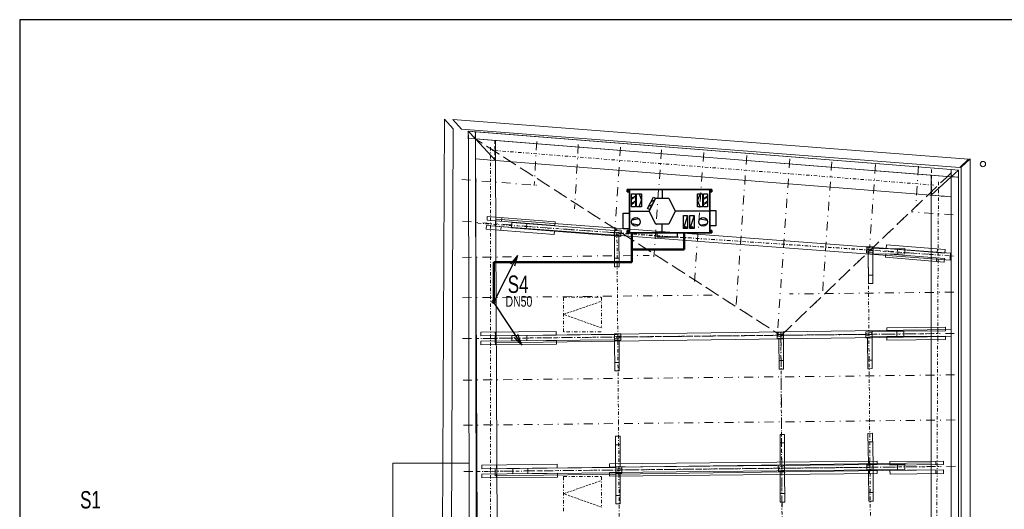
# Model space of a CAD drawing. Header units: millimetres. Extents: x 28262 to 240133, y -152087 to 56534.
# Tile 16 of 107: x 87129 to 109201, y -68806 to -57829. Entities that reach past the tile are written whole.
import ezdxf

# ---------------------------------------------------------------- set-up
doc = ezdxf.new("R2010")
doc.units = ezdxf.units.MM
doc.header["$MEASUREMENT"] = 0
for name, pattern in [('Čerchovaná', [450, 200, -117.5, 15, -117.5]), ('Čerchovaná S', [175, 75, -42.5, 15, -42.5]), ('čárkovaná 3', [75, 50, -25]), ('Čárkovaná S', [125, 75, -50])]:
    doc.linetypes.add(name, pattern=pattern)
doc.layers.get('0').update_dxf_attribs({"lineweight": 9})
for name, color, linetype, lineweight in [('--KANAL', 6, 'Continuous', 50), ('--KANAL_POPIS', 7, 'Continuous', 25), ('--písmo', 7, 'Continuous', 25), ('9._POHLED ZÁPADNÍ_1_2D prvky - obecné', 7, 'Continuous', 9), ('9._POHLED ZÁPADNÍ_1_Konstrukce - krov', 9, 'Continuous', 9), ('9._POHLED ZÁPADNÍ_1_Konstrukce - nosné', 9, 'Continuous', 9), ('9._POHLED ZÁPADNÍ_1_Kresby a obrázky', 7, 'Continuous', 9), ('9._POHLED ZÁPADNÍ_1_Nové_Konstrukce - krov', 9, 'Continuous', 9), ('9._POHLED ZÁPADNÍ_1_Nové_Konstrukce - nosné', 7, 'Continuous', 9), ('9._POHLED ZÁPADNÍ_1_Nové_Kresby a obrázky', 9, 'Continuous', 9), ('9._POHLED ZÁPADNÍ_1_Nové_VÝTAH VAR 1', 7, 'Continuous', 9), ('9._POHLED ZÁPADNÍ_1_TZB - elektroinstalace', 7, 'Continuous', 9), ('9._POHLED ZÁPADNÍ_1_Výplně – Řezové', 7, 'Continuous', 9)]:
    doc.layers.add(name, color=color, linetype=linetype, lineweight=lineweight)
doc.styles.add('styl2', font='ARIALUNI.ttf', dxfattribs={"width": 0.7, "height": 30})
doc.styles.add('styl3', font='arial.ttf', dxfattribs={"width": 0.7, "height": 250})

msp = doc.modelspace()

# ---------------------------------------------------------------- linework, layer by layer
at = {"layer": '--KANAL'}
for p, q in [((100851, -62606), (100851, -63267)), ((102021, -62606), (102021, -62983)), ((102021, -62983), (100851, -62983)), ((100851, -63267), (97756, -63267)), ((97756, -64118), (97756, -63267))]:
    msp.add_line(p, q, dxfattribs=at)
msp.add_circle((97752, -64150), 25, dxfattribs=at)
at = {"layer": '--KANAL_POPIS'}
for p, q in [((100922, -61784), (100850, -61856)), ((101012, -61733), (101066, -61878)), ((101534, -61636), (101534, -61830)), ((102380, -61733), (102326, -61878)), ((102542, -61784), (102470, -61856)), ((100922, -61900), (100850, -61972)), ((101012, -62024), (101066, -61878)), ((101292, -61989), (101239, -62006)), ((101345, -61886), (101292, -61903)), ((102380, -62024), (102326, -61878)), ((102542, -61900), (102470, -61972)), ((100796, -62121), (101243, -62121)), ((102596, -62121), (101825, -62121)), ((102101, -62218), (102011, -62509)), ((102245, -62218), (102155, -62509)), ((101010, -62294), (100855, -62320)), ((101010, -62432), (100855, -62406)), ((101534, -62606), (101534, -62412)), ((102383, -62294), (102538, -62320)), ((102383, -62432), (102538, -62406)), ((100851, -62606), (100851, -62656)), ((102021, -62606), (102021, -62656)), ((102069, -62482), (102044, -62482)), ((102056, -62469), (102056, -62494)), ((102213, -62482), (102188, -62482)), ((97772, -64129), (98287, -63113)), ((98287, -63113), (98131, -63311)), ((98287, -63113), (98221, -63356)), ((97756, -64176), (98388, -65124)), ((98388, -65124), (98209, -64946)), ((98388, -65124), (98293, -64890))]:
    msp.add_line(p, q, dxfattribs=at)
for centre, radius in [((100770, -61661), 5), ((102622, -61661), 5), ((100886, -61820), 13), ((100886, -61936), 13), ((101266, -61998), 7), ((101318, -61894), 7), ((102506, -61820), 13), ((102506, -61936), 13), ((100942, -62363), 97), ((102451, -62363), 97), ((100770, -62581), 5), ((102056, -62482), 18), ((102200, -62482), 18), ((102622, -62581), 5)]:
    msp.add_circle(centre, radius, dxfattribs=at)
for points in [[(100745, -61686), (100745, -61636), (100795, -61636), (100795, -61686)], [(100795, -61686), (100795, -61686), (100795, -61636)], [(102596, -61636), (102596, -62606), (100796, -62606), (100796, -61636)], [(102596, -61636), (102596, -62606), (100796, -62606), (100796, -61636)], [(100796, -62606), (100796, -61636), (100796, -61636), (100796, -62606)], [(102596, -61636), (100796, -61636), (100796, -61636), (102596, -61636)], [(100931, -61733), (100931, -62024), (100841, -62024), (100841, -61733)], [(100958, -62024), (100958, -61733), (101066, -61733), (101066, -62024)], [(102434, -61733), (102434, -62024), (102326, -62024), (102326, -61733)], [(102551, -61733), (102551, -62024), (102461, -62024), (102461, -61733)], [(102596, -61636), (102596, -62606), (102596, -62606), (102596, -61636)], [(102647, -61636), (102647, -61686), (102597, -61686), (102597, -61636)], [(102597, -61636), (102597, -61636), (102597, -61686)], [(101380, -61827), (101248, -62087), (101204, -62065), (101336, -61805)], [(100796, -62514), (100656, -62514), (100656, -62164), (100796, -62164)], [(102101, -62218), (102101, -62509), (102011, -62509), (102011, -62218)], [(102245, -62218), (102245, -62509), (102155, -62509), (102155, -62218)], [(102596, -62104), (102736, -62104), (102736, -62454), (102596, -62454)], [(100745, -62606), (100745, -62556), (100795, -62556), (100795, -62606)], [(100795, -62606), (100795, -62606), (100795, -62556)], [(102596, -62606), (100796, -62606), (100796, -62606), (102596, -62606)], [(101871, -62606), (101871, -62706), (101421, -62706), (101421, -62606)], [(102647, -62556), (102647, -62606), (102597, -62606), (102597, -62556)], [(102597, -62556), (102597, -62556), (102597, -62606)]]:
    msp.add_3dface(points, dxfattribs=at)
for points, invisible_edges in [([(100783, -61636), (100745, -61636), (100795, -61636)], 12), ([(100783, -61686), (100745, -61686), (100795, -61686)], 12), ([(100783, -61636), (100795, -61636), (100795, -61636)], 5), ([(100783, -61686), (100795, -61686), (100795, -61686)], 5), ([(102609, -61636), (102647, -61636), (102597, -61636)], 12), ([(102609, -61636), (102597, -61636), (102597, -61636)], 5), ([(102609, -61686), (102647, -61686), (102597, -61686)], 12), ([(102609, -61686), (102597, -61686), (102597, -61686)], 5), ([(101825, -62121), (101243, -62121), (101389, -61830)], 13), ([(101825, -62121), (101389, -61830), (101534, -61830)], 13), ([(101825, -62121), (101534, -61830), (101680, -61830)], 5), ([(101825, -62121), (101389, -62412), (101243, -62121)], 13), ([(101825, -62121), (101680, -62412), (101389, -62412)], 12), ([(100783, -62556), (100745, -62556), (100795, -62556)], 12), ([(100783, -62606), (100745, -62606), (100795, -62606)], 12), ([(100783, -62556), (100795, -62556), (100795, -62556)], 5), ([(100783, -62606), (100795, -62606), (100795, -62606)], 5), ([(102609, -62556), (102647, -62556), (102597, -62556)], 12), ([(102609, -62556), (102597, -62556), (102597, -62556)], 5), ([(102609, -62606), (102647, -62606), (102597, -62606)], 12), ([(102609, -62606), (102597, -62606), (102597, -62606)], 5)]:
    msp.add_3dface(points, dxfattribs=dict(at, invisible_edges=invisible_edges))
at = {"layer": '--písmo'}
for p, q in [((129129, -57829), (87129, -57829)), ((87129, -57829), (87129, -87529))]:
    msp.add_line(p, q, dxfattribs=at)
for p, q in [((97347, -60501), (97186, -60328)), ((97186, -60328), (97187, -60488)), ((97186, -60328), (97347, -60501)), ((97346, -60340), (97186, -60328)), ((97347, -60501), (97186, -60328)), ((97186, -60328), (97187, -60488)), ((97186, -60328), (97347, -60501)), ((97346, -60340), (97186, -60328)), ((97347, -60501), (97346, -60340)), ((108013, -61188), (97346, -60340)), ((97346, -60340), (97347, -60501)), ((97347, -60501), (97346, -60340)), ((97187, -60488), (97347, -60501)), ((97187, -60488), (97204, -70235)), ((97347, -60501), (97187, -60488)), ((97187, -60488), (97347, -60501)), ((97187, -60488), (97204, -70235)), ((97347, -60501), (97187, -60488)), ((97346, -60501), (97798, -60988)), ((97796, -60537), (97346, -60501)), ((97798, -60988), (97346, -60501)), ((97346, -60501), (97348, -60952)), ((97347, -60501), (108013, -61349)), ((97364, -70235), (97347, -60501)), ((97364, -70235), (97347, -60501)), ((107562, -61313), (97796, -60537)), ((97796, -60537), (97798, -60988)), ((97798, -60988), (97796, -60537)), ((97348, -60952), (97388, -70254)), ((97798, -60988), (97348, -60952)), ((97348, -60952), (97798, -60988)), ((97798, -60988), (107562, -61765)), ((97838, -70299), (97798, -60988)), ((107562, -61313), (107562, -61765)), ((108012, -61349), (107562, -61313)), ((107562, -61765), (107562, -61313)), ((107562, -61765), (108012, -61349)), ((108012, -61349), (107562, -61765)), ((108012, -61800), (108012, -61349)), ((108013, -61188), (108013, -61349)), ((108173, -61201), (108013, -61188)), ((108013, -61349), (108013, -61188)), ((108173, -61201), (108013, -61188)), ((108013, -61188), (108013, -61349)), ((108013, -61349), (108173, -61201)), ((108173, -61201), (108013, -61349)), ((108013, -61349), (108173, -61201)), ((108173, -61201), (108013, -61349)), ((108013, -61349), (108173, -61362)), ((108013, -61349), (108173, -61362)), ((108013, -61349), (108013, -74819)), ((108173, -61362), (108013, -61349)), ((108173, -61362), (108173, -61201)), ((108173, -61362), (108173, -61201)), ((108173, -74819), (108173, -61362)), ((107562, -61765), (108012, -61800)), ((107562, -61765), (107563, -71372)), ((108012, -61800), (107562, -61765)), ((108013, -71371), (108012, -61800)), ((97802, -62298), (97790, -62457)), ((97790, -62457), (107985, -63221)), ((107997, -63062), (97802, -62298)), ((100470, -62539), (100461, -62679)), ((100461, -62679), (100601, -62688)), ((100610, -62548), (100470, -62539)), ((100601, -62688), (100610, -62548)), ((106120, -62915), (106111, -63055)), ((106111, -63055), (106251, -63064)), ((106260, -62924), (106120, -62915)), ((106251, -63064), (106260, -62924)), ((107985, -63221), (107997, -63062)), ((108010, -64774), (97788, -64915)), ((100605, -64873), (100465, -64874)), ((100465, -64874), (100466, -65014)), ((100606, -65013), (100605, -64873)), ((104248, -64833), (104108, -64835)), ((104108, -64835), (104109, -64975)), ((104249, -64973), (104248, -64833)), ((106234, -64822), (106094, -64824)), ((106094, -64824), (106095, -64963)), ((106235, -64962), (106234, -64822)), ((108012, -64934), (108010, -64774)), ((97788, -64915), (97790, -65075)), ((97790, -65075), (108012, -64934)), ((100466, -65014), (100606, -65013)), ((104109, -64975), (104249, -64973)), ((106095, -64963), (106235, -64962)), ((107562, -67761), (97788, -67895)), ((97788, -67895), (97790, -68055)), ((97790, -68055), (107562, -67921)), ((100629, -67854), (100489, -67856)), ((100489, -67856), (100490, -67996)), ((100630, -67994), (100629, -67854)), ((104275, -67814), (104135, -67816)), ((104135, -67816), (104137, -67956)), ((104137, -67956), (104277, -67954)), ((104277, -67954), (104275, -67814)), ((106256, -67793), (106116, -67794)), ((106116, -67794), (106118, -67934)), ((106118, -67934), (106258, -67933)), ((106258, -67933), (106256, -67793)), ((107562, -67921), (107562, -67761)), ((100490, -67996), (100630, -67994))]:
    msp.add_line(p, q)
at = {"layer": '9._POHLED ZÁPADNÍ_1_2D prvky - obecné', "linetype": 'Čerchovaná'}
for p, q in [((104194, -64912), (97346, -60501)), ((104194, -64912), (107895, -61371)), ((104257, -75058), (104194, -64912))]:
    msp.add_line(p, q, dxfattribs=at)
at = {"layer": '9._POHLED ZÁPADNÍ_1_Konstrukce - krov', "linetype": 'Čerchovaná'}
for p, q in [((97328, -60489), (104194, -64912)), ((98720, -60558), (98664, -61544)), ((99651, -60626), (99569, -62066)), ((100600, -60685), (100464, -62600)), ((101515, -60747), (101345, -63148)), ((102462, -60809), (102255, -63722)), ((103427, -60876), (103186, -64275)), ((104393, -60950), (104118, -64825)), ((105334, -61012), (105122, -64004)), ((106313, -61077), (106180, -62954)), ((107278, -61112), (107218, -61959)), ((108016, -61255), (104203, -64904)), ((97038, -61414), (98749, -61544)), ((108056, -62205), (107118, -62135)), ((97059, -62348), (100406, -62602)), ((97055, -63158), (101237, -63114)), ((108064, -63129), (106219, -62992)), ((97055, -64063), (102730, -64003)), ((108071, -63937), (104388, -63978)), ((108079, -64862), (104192, -64906)), ((97059, -64980), (104192, -64905)), ((97068, -65910), (104200, -65835)), ((108087, -65792), (104200, -65836)), ((97077, -66920), (104210, -66845)), ((108096, -66802), (104210, -66846)), ((97086, -67961), (104206, -67885)), ((108106, -67842), (104228, -67886))]:
    msp.add_line(p, q, dxfattribs=at)
at = {"layer": '9._POHLED ZÁPADNÍ_1_Konstrukce - krov', "linetype": 'Čerchovaná S'}
for p, q in [((97681, -60688), (97681, -70339)), ((107622, -61538), (97721, -60757)), ((107725, -61466), (107675, -71575)), ((97398, -62392), (107824, -63111)), ((100517, -62590), (100597, -72507)), ((100536, -62618), (106112, -62985)), ((106149, -62919), (106233, -73220)), ((97349, -64978), (107715, -64866)), ((104191, -64824), (104258, -75140)), ((104259, -64903), (106095, -64884)), ((100566, -64942), (104099, -64904)), ((97376, -67959), (107742, -67847)), ((100593, -67923), (104127, -67885)), ((104286, -67884), (106119, -67864))]:
    msp.add_line(p, q, dxfattribs=at)
at = {"layer": '9._POHLED ZÁPADNÍ_1_Konstrukce - krov', "linetype": 'Continuous'}
for p, q in [((97605, -62322), (97611, -62240)), ((97611, -62240), (99131, -62364)), ((97588, -62524), (97595, -62442)), ((97595, -62442), (99115, -62566)), ((99124, -62446), (97605, -62322)), ((97938, -62267), (97931, -62349)), ((98151, -62497), (98161, -62377)), ((98161, -62377), (100460, -62553)), ((98495, -62403), (98486, -62523)), ((99131, -62364), (99124, -62446)), ((99131, -62364), (99124, -62446)), ((99108, -62648), (97588, -62524)), ((97922, -62469), (97915, -62551)), ((100451, -62673), (98151, -62497)), ((99115, -62566), (99108, -62648)), ((99115, -62566), (99108, -62648)), ((100460, -62553), (100451, -62673)), ((100470, -62539), (100461, -62679)), ((100461, -62679), (100561, -62678)), ((100461, -62679), (100601, -62688)), ((100464, -63369), (100461, -62679)), ((100610, -62548), (100470, -62539)), ((100561, -62678), (100564, -63369)), ((100601, -62688), (100610, -62548)), ((106561, -62876), (106555, -62956)), ((106561, -62876), (106555, -62956)), ((107873, -62984), (106561, -62876)), ((106120, -62915), (106111, -63055)), ((106111, -63055), (106251, -63064)), ((106260, -62924), (106120, -62915)), ((106151, -63055), (106251, -63054)), ((106154, -63745), (106151, -63055)), ((106251, -63064), (106260, -62924)), ((106251, -63054), (106254, -63745)), ((106970, -62961), (106258, -62969)), ((106258, -62969), (106260, -63089)), ((106260, -63089), (106972, -63081)), ((106545, -63075), (106538, -63155)), ((106545, -63075), (106538, -63155)), ((107857, -63183), (106545, -63075)), ((106555, -62956), (107867, -63063)), ((106809, -62963), (106811, -63083)), ((106972, -63081), (106970, -62961)), ((107702, -62970), (107696, -63049)), ((107867, -63063), (107873, -62984)), ((100463, -63177), (100563, -63177)), ((106538, -63155), (107850, -63263)), ((107686, -63169), (107679, -63249)), ((107850, -63263), (107857, -63183)), ((100564, -63369), (100464, -63369)), ((106153, -63553), (106253, -63553)), ((106254, -63745), (106154, -63745)), ((97463, -64833), (99158, -64816)), ((97464, -64916), (97463, -64833)), ((97791, -64830), (97792, -64912)), ((98159, -64909), (100465, -64885)), ((99158, -64816), (99158, -64899)), ((99158, -64816), (99158, -64899)), ((100605, -64873), (100465, -64874)), ((100465, -64874), (100466, -65014)), ((100465, -64885), (100466, -65004)), ((100606, -65013), (100605, -64873)), ((104248, -64833), (104108, -64835)), ((104108, -64835), (104109, -64975)), ((104249, -64973), (104248, -64833)), ((106234, -64822), (106094, -64824)), ((106094, -64824), (106095, -64963)), ((106235, -64962), (106234, -64822)), ((106951, -64814), (106239, -64822)), ((106239, -64822), (106240, -64942)), ((107882, -64722), (106565, -64735)), ((106565, -64735), (106566, -64815)), ((106565, -64735), (106566, -64815)), ((106566, -64815), (107882, -64802)), ((106790, -64816), (106791, -64936)), ((106952, -64934), (106951, -64814)), ((107710, -64723), (107711, -64803)), ((107882, -64802), (107882, -64722)), ((99158, -64899), (97464, -64916)), ((97465, -65036), (99160, -65019)), ((97466, -65118), (97465, -65036)), ((99161, -65101), (97466, -65118)), ((97793, -65032), (97794, -65115)), ((98160, -65029), (98159, -64909)), ((100466, -65004), (98160, -65029)), ((98494, -64906), (98496, -65026)), ((99160, -65019), (99161, -65101)), ((99160, -65019), (99161, -65101)), ((100466, -65014), (100606, -65013)), ((100468, -65704), (100466, -65014)), ((100466, -65014), (100566, -65014)), ((100566, -65014), (100568, -65704)), ((104109, -64975), (104249, -64973)), ((104149, -64974), (104249, -64973)), ((104152, -65664), (104149, -64974)), ((104249, -64973), (104252, -65664)), ((106095, -64963), (106235, -64962)), ((106138, -65653), (106135, -64962)), ((106135, -64962), (106235, -64962)), ((106235, -64962), (106238, -65652)), ((106240, -64942), (106952, -64934)), ((107884, -64922), (106567, -64935)), ((106567, -64935), (106568, -65015)), ((106567, -64935), (106568, -65015)), ((106568, -65015), (107884, -65002)), ((107712, -64923), (107713, -65003)), ((107884, -65002), (107884, -64922)), ((100468, -65512), (100568, -65512)), ((104151, -65472), (104251, -65472)), ((106137, -65461), (106237, -65460)), ((100568, -65704), (100468, -65704)), ((104252, -65664), (104152, -65664)), ((106238, -65652), (106138, -65653)), ((100488, -67165), (100488, -67856)), ((100588, -67165), (100488, -67165)), ((100588, -67856), (100588, -67165)), ((104174, -67126), (104176, -67816)), ((104274, -67126), (104174, -67126)), ((104276, -67816), (104274, -67126)), ((106245, -67102), (106145, -67104)), ((106145, -67104), (106158, -67795)), ((106149, -67296), (106249, -67294)), ((106258, -67793), (106245, -67102)), ((100488, -67358), (100588, -67357)), ((104174, -67318), (104274, -67318)), ((106350, -67723), (100350, -67783)), ((106350, -67723), (100350, -67783)), ((106178, -67725), (106179, -67805)), ((106178, -67725), (106179, -67805)), ((106351, -67803), (106350, -67723)), ((106351, -67803), (106350, -67723)), ((107836, -67723), (106636, -67735)), ((106636, -67735), (106637, -67815)), ((106636, -67735), (106637, -67815)), ((107664, -67725), (107665, -67805)), ((107836, -67803), (107836, -67723)), ((97486, -67813), (99180, -67797)), ((97487, -67896), (97486, -67813)), ((99181, -67879), (97487, -67896)), ((97814, -67810), (97815, -67893)), ((98182, -67890), (100489, -67866)), ((98184, -68010), (98182, -67890)), ((98518, -67887), (98520, -68007)), ((99180, -67797), (99181, -67879)), ((99180, -67797), (99181, -67879)), ((100350, -67783), (100351, -67863)), ((100350, -67783), (100351, -67863)), ((100350, -67783), (100351, -67863)), ((100350, -67783), (100351, -67863)), ((100351, -67863), (106351, -67803)), ((100351, -67863), (106351, -67803)), ((106352, -67923), (100352, -67983)), ((106352, -67923), (100352, -67983)), ((100488, -67856), (100588, -67856)), ((100629, -67854), (100489, -67856)), ((100489, -67856), (100490, -67996)), ((100489, -67866), (100490, -67986)), ((100630, -67994), (100629, -67854)), ((104275, -67814), (104135, -67816)), ((104135, -67816), (104137, -67956)), ((104137, -67956), (104277, -67954)), ((104176, -67816), (104276, -67816)), ((104177, -67955), (104277, -67954)), ((104179, -68645), (104177, -67955)), ((104277, -67954), (104275, -67814)), ((104277, -67954), (104279, -68645)), ((106256, -67793), (106116, -67794)), ((106116, -67794), (106118, -67934)), ((106118, -67934), (106258, -67933)), ((106158, -67795), (106258, -67793)), ((106162, -68623), (106160, -67933)), ((106160, -67933), (106260, -67933)), ((106180, -67925), (106181, -68005)), ((106180, -67925), (106181, -68005)), ((106258, -67933), (106256, -67793)), ((106970, -67795), (106258, -67803)), ((106258, -67803), (106259, -67923)), ((106259, -67923), (106972, -67915)), ((106260, -67933), (106262, -68623)), ((106353, -68003), (106352, -67923)), ((106353, -68003), (106352, -67923)), ((106637, -67815), (107836, -67803)), ((107838, -67923), (106638, -67935)), ((106638, -67935), (106639, -68015)), ((106638, -67935), (106639, -68015)), ((106809, -67797), (106810, -67917)), ((106972, -67915), (106970, -67795)), ((107666, -67925), (107667, -68005)), ((107838, -68003), (107838, -67923)), ((97488, -68016), (99182, -67999)), ((97489, -68099), (97488, -68016)), ((99183, -68082), (97489, -68099)), ((97816, -68013), (97817, -68095)), ((100490, -67986), (98184, -68010)), ((99182, -67999), (99183, -68082)), ((99182, -67999), (99183, -68082)), ((100352, -67983), (100353, -68063)), ((100352, -67983), (100353, -68063)), ((100352, -67983), (100353, -68063)), ((100352, -67983), (100353, -68063)), ((100353, -68063), (106353, -68003)), ((100353, -68063), (106353, -68003)), ((100490, -67996), (100630, -67994)), ((100492, -68686), (100490, -67995)), ((100490, -67995), (100590, -67995)), ((100590, -67995), (100592, -68685)), ((106639, -68015), (107838, -68003)), ((100492, -68494), (100592, -68493)), ((104178, -68453), (104278, -68453)), ((106161, -68431), (106261, -68431)), ((106262, -68623), (106162, -68623)), ((100592, -68685), (100492, -68686)), ((104279, -68645), (104179, -68645))]:
    msp.add_line(p, q, dxfattribs=at)
at = {"layer": '9._POHLED ZÁPADNÍ_1_Konstrukce - nosné', "linetype": 'Continuous'}
for p, q in [((97346, -60501), (97796, -60537)), ((97346, -60501), (97388, -70254)), ((107562, -61313), (97796, -60537)), ((97798, -60988), (107562, -61765)), ((97840, -70802), (97798, -60988)), ((108012, -61349), (107562, -61313)), ((108013, -71371), (108012, -61349)), ((107562, -61765), (107562, -67761)), ((97790, -62457), (107985, -63221)), ((107997, -63062), (97802, -62298)), ((108010, -64774), (97788, -64915)), ((97790, -65075), (108012, -64934)), ((107562, -67761), (97788, -67895)), ((97790, -68055), (107562, -67921)), ((107562, -67921), (107563, -71372))]:
    msp.add_line(p, q, dxfattribs=at)
at = {"layer": '9._POHLED ZÁPADNÍ_1_Kresby a obrázky', "linetype": 'Čárkovaná S'}
for p, q in [((97186, -60501), (97186, -60340)), ((97340, -60501), (97340, -60340)), ((97346, -60501), (97346, -60340)), ((97783, -60988), (97783, -60537)), ((107565, -61765), (107565, -61153)), ((108012, -61349), (108012, -61188)), ((108012, -61349), (108173, -61362)), ((108013, -71313), (108012, -61349)), ((107538, -61763), (108012, -61800))]:
    msp.add_line(p, q, dxfattribs=at)
at = {"layer": '9._POHLED ZÁPADNÍ_1_Kresby a obrázky', "linetype": 'Continuous'}
msp.add_line((100629, -67854), (100700, -67854), dxfattribs=at)
at = {"layer": '9._POHLED ZÁPADNÍ_1_Nové_Konstrukce - krov', "linetype": 'Continuous'}
for p, q in [((96649, -60056), (96605, -69744)), ((96848, -60274), (96649, -60056)), ((97031, -60283), (96835, -60067)), ((96835, -60067), (108397, -60955)), ((96804, -69965), (96848, -60274)), ((108200, -61140), (97031, -60283)), ((108397, -60955), (108200, -61140)), ((108436, -60948), (108236, -61134)), ((108236, -61134), (108236, -71019)), ((108436, -71019), (108436, -60948))]:
    msp.add_line(p, q, dxfattribs=at)
at = {"layer": '9._POHLED ZÁPADNÍ_1_Nové_Konstrukce - nosné', "linetype": 'Continuous'}
for p, q in [((97186, -60328), (97187, -60488)), ((108013, -61188), (97186, -60328)), ((97186, -60328), (97187, -60488)), ((108013, -61188), (97186, -60328)), ((97187, -60488), (97204, -70235)), ((97187, -60488), (97204, -70235)), ((97347, -60501), (108013, -61349)), ((97364, -70235), (97347, -60501)), ((97347, -60501), (108013, -61349)), ((97364, -70235), (97347, -60501)), ((108173, -61201), (108013, -61188)), ((108173, -61201), (108013, -61188)), ((108013, -61349), (108013, -78967)), ((108013, -61349), (108013, -78967)), ((108173, -78967), (108173, -61201)), ((108173, -78967), (108173, -61201))]:
    msp.add_line(p, q, dxfattribs=at)
at = {"layer": '9._POHLED ZÁPADNÍ_1_Nové_Kresby a obrázky', "linetype": 'Čerchovaná S'}
for p, q in [((99322, -64830), (99322, -64050)), ((99322, -64050), (100174, -64050)), ((100174, -64050), (100175, -64740)), ((100161, -64830), (99322, -64830)), ((99322, -68849), (99322, -68069)), ((99322, -68069), (100174, -68069)), ((100174, -68069), (100175, -68759))]:
    msp.add_line(p, q, dxfattribs=at)
at = {"layer": '9._POHLED ZÁPADNÍ_1_Nové_Kresby a obrázky', "linetype": 'čárkovaná 3'}
for p, q in [((99322, -64436), (100174, -64140)), ((100175, -64740), (99322, -64436)), ((99322, -68456), (100174, -68159)), ((100175, -68759), (99322, -68456))]:
    msp.add_line(p, q, dxfattribs=at)
at = {"layer": '9._POHLED ZÁPADNÍ_1_Nové_VÝTAH VAR 1', "linetype": 'Continuous'}
for p, q in [((97203, -67774), (95492, -67774)), ((95492, -67774), (95492, -69904)), ((97203, -69904), (97203, -67774))]:
    msp.add_line(p, q, dxfattribs=at)
at = {"layer": '9._POHLED ZÁPADNÍ_1_TZB - elektroinstalace', "linetype": 'Continuous'}
for start, end in [(90, 180), (180, 270), (0, 90), (270, 0)]:
    msp.add_arc((108721, -61066), 60, start, end, dxfattribs=at)
at = {"layer": '9._POHLED ZÁPADNÍ_1_Výplně – Řezové', "linetype": 'Continuous'}
for p, q in [((100463, -62657), (100605, -62632)), ((100466, -62611), (100608, -62586)), ((100469, -62565), (100575, -62546)), ((100562, -62686), (100602, -62679)), ((106112, -63032), (106254, -63007)), ((106115, -62986), (106257, -62961)), ((106119, -62939), (106219, -62922)), ((106206, -63061), (106251, -63053)), ((100465, -64896), (100595, -64873)), ((104108, -64848), (104184, -64834)), ((104109, -64893), (104248, -64869)), ((106094, -64863), (106234, -64838)), ((106095, -64909), (106234, -64884)), ((100466, -64942), (100605, -64917)), ((100466, -64987), (100606, -64962)), ((100577, -65013), (100606, -65008)), ((104109, -64939), (104249, -64914)), ((104167, -64974), (104249, -64960)), ((106095, -64954), (106235, -64930)), ((100489, -67862), (100527, -67855)), ((100489, -67907), (100629, -67883)), ((100490, -67953), (100630, -67928)), ((100509, -67995), (100630, -67974)), ((104136, -67859), (104275, -67834)), ((104136, -67904), (104276, -67880)), ((104137, -67950), (104276, -67925)), ((106117, -67829), (106257, -67804)), ((106117, -67875), (106257, -67850)), ((106118, -67920), (106258, -67896))]:
    msp.add_line(p, q, dxfattribs=at)

# ---------------------------------------------------------------- texts
at = {"layer": '--KANAL_POPIS', "width": 0.7}
for s, height, style, p in [('S4', 390, 'styl3', (98069, -63955)), ('DN50', 240, 'styl2', (98020, -64264)), ('S1', 390, 'styl3', (88483, -68787))]:
    msp.add_text(s, height=height, dxfattribs=dict(at, style=style)).set_placement(p)

doc.saveas('drawing.dxf')
